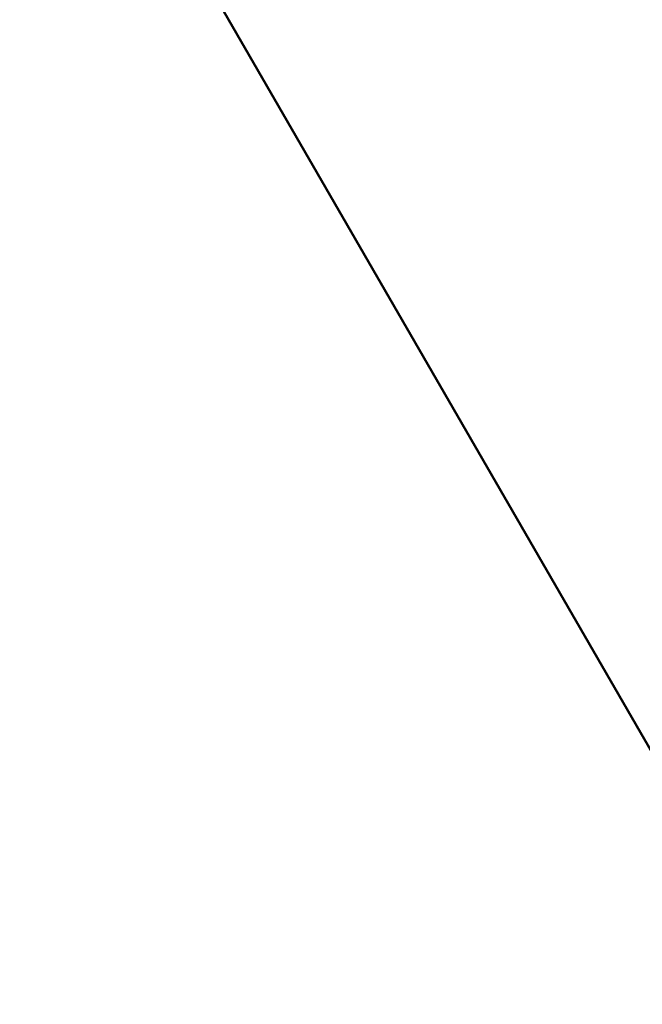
# Model space of a CAD drawing. Header units: millimetres. Extents: x -2000 to 2000, y -2000 to 2000.
# Tile 147 of 256: x -7 to -4.2, y -6.06 to -1.63. Entities that reach past the tile are written whole.
import ezdxf

# ---------------------------------------------------------------- set-up
doc = ezdxf.new("R2010")
doc.units = ezdxf.units.MM
doc.layers.add('E-LITE-EQPM', color=33, linetype='Continuous', lineweight=40)

msp = doc.modelspace()

# ---------------------------------------------------------------- meshes
at = {"layer": 'E-LITE-EQPM'}
mesh = msp.add_polyface(dxfattribs=at)
corners = [(-7, 0, 3962), (-3.5, -6.0622, 3962), (3.5, -6.0622, 3962), (7, 0, 3962), (3.5, 6.0622, 3962), (-3.5, 6.0622, 3962)]
mesh.append_faces([[corners[k] for k in face] for face in [(0, 3, 4, 5)]], dxfattribs={"vtx0": -1})
mesh.append_faces([[corners[k] for k in face] for face in [(1, 2, 3, 0)]], dxfattribs={"vtx2": -1})
mesh = msp.add_polyface(dxfattribs=at)
corners = [(-4, 0, 3917), (0, -4, 3917), (4, 0, 3917), (7, 0, 3962), (3.5, -6.0622, 3962), (-3.5, -6.0622, 3962), (-7, 0, 3962)]
mesh.append_faces([[corners[k] for k in face] for face in [(5, 0, 1), (1, 4, 5)]], dxfattribs={"vtx0": -1, "vtx2": -1})
mesh.append_faces([[corners[k] for k in face] for face in [(6, 0, 5), (3, 4, 2)]], dxfattribs={"vtx1": -1})
mesh.append_faces([[corners[k] for k in face] for face in [(1, 2, 4)]], dxfattribs={"vtx1": -1, "vtx2": -1})

doc.saveas('drawing.dxf')
